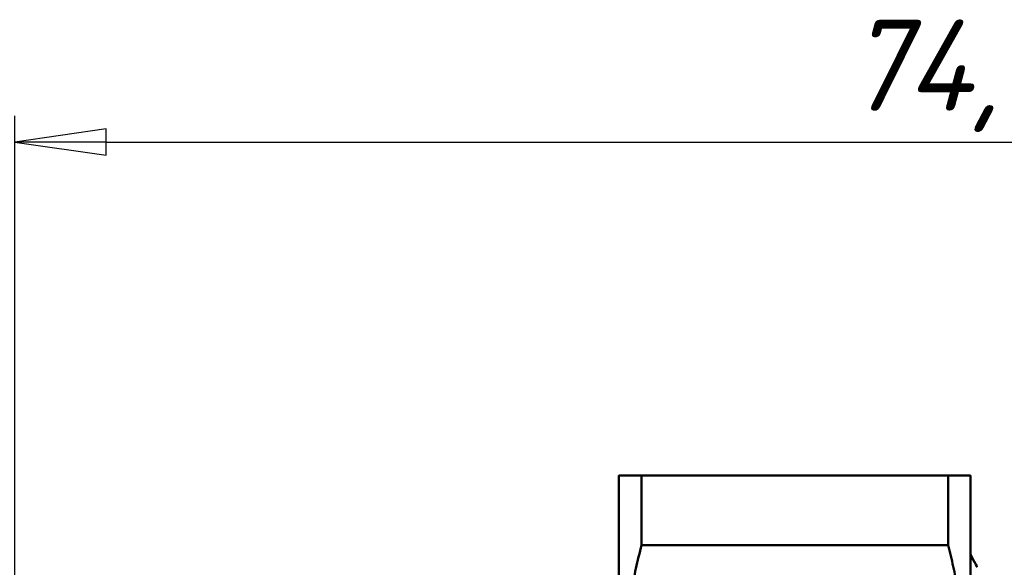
# Model space of a CAD drawing. Header units: millimetres. Extents: x -121 to 738, y -69 to 356.
# Tile 6 of 21: x 38 to 76, y 124 to 145. Entities that reach past the tile are written whole.
import ezdxf

# ---------------------------------------------------------------- set-up
doc = ezdxf.new("R2010")
doc.units = ezdxf.units.MM
doc.layers.add('Видимый контур (ГОСТ)', color=7, linetype='Continuous', lineweight=50)
doc.layers.add('Размер (ГОСТ)', color=7, linetype='Continuous', lineweight=25)
doc.styles.add('Обычный текст (ГОСТ)', font='GOST Common Italic.ttf')
doc.dimstyles.new('Обычный (ГОСТ)', dxfattribs={"dimtxt": 3.5, "dimasz": 3.5, "dimexe": 1, "dimexo": 0, "dimgap": 0.5, "dimtad": 1, "dimrnd": 1e-08, "dimtxsty": 'Обычный текст (ГОСТ)', "dimblk": 'Filled-1', "dimcen": 0.09, "dimdle": 15, "dimclrd": 256, "dimclre": 256, "dimclrt": 256, "dimazin": 2, "dimtfac": 0.714286, "dimtdec": 3, "dimtmove": 0, "dimatfit": 3, "dimfxl": 1, "dimtolj": 1, "dimlwd": 25, "dimlwe": 25, "dimarcsym": 0})

# ---------------------------------------------------------------- blocks, each defined once
blk = doc.blocks.new('Filled-1')
at = {"color": 0}
for p, q in [((0, 0), (-1, 0.143)), ((-1, 0.143), (-1, -0.143)), ((-1, 0), (0, 0)), ((-1, -0.143), (0, 0))]:
    blk.add_line(p, q, dxfattribs=at)
at = {"color": 0, "flags": 128}
blk.add_lwpolyline([(-1, -0.143), (0, 0), (-1, 0.143), (-1, -0.143)], dxfattribs=at)
at = {"color": 0}
blk.add_solid([(-1, -0.143), (0, 0), (-1, 0.143), (-1, -0.143)], dxfattribs=at)
blk = doc.blocks.new('*D12')
at = {"layer": 'Defpoints', "color": 0, "linetype": 'Continuous', "transparency": 16777216}
for p in [(112.331, 139.933), (37.581, 120.285), (112.331, 108.615)]:
    blk.add_point(p, dxfattribs=at)
at = {"layer": 'Размер (ГОСТ)', "linetype": 'Continuous', "lineweight": 25, "transparency": 16777216}
for p, q in [((37.581, 120.285), (37.581, 140.933)), ((112.331, 108.615), (112.331, 140.933)), ((41.081, 139.933), (108.831, 139.933))]:
    blk.add_line(p, q, dxfattribs=at)
at = {"layer": 'Размер (ГОСТ)', "linetype": 'Continuous', "lineweight": 25, "transparency": 16777216, "xscale": 3.5, "yscale": 3.5, "zscale": 3.5, "rotation": 180}
blk.add_blockref('Filled-1', (37.581, 139.933), dxfattribs=at)
at = {"layer": 'Размер (ГОСТ)', "linetype": 'Continuous', "lineweight": 25, "transparency": 16777216, "xscale": 3.5, "yscale": 3.5, "zscale": 3.5}
blk.add_blockref('Filled-1', (112.331, 139.933), dxfattribs=at)
at = {"layer": 'Размер (ГОСТ)', "linetype": 'Continuous', "lineweight": 25, "transparency": 16777216, "insert": (69.461, 144.633), "char_height": 3.5, "attachment_point": 1, "style": 'Обычный текст (ГОСТ)'}
blk.add_mtext('\\A1;74,75', dxfattribs=at)

msp = doc.modelspace()

# ---------------------------------------------------------------- linework, layer by layer
at = {"layer": 'Видимый контур (ГОСТ)'}
for p, q in [((60.781, 127.115), (60.781, 117.865)), ((61.647, 124.446), (61.647, 127.115)), ((61.647, 127.115), (73.421, 127.115)), ((73.421, 127.115), (73.421, 124.446)), ((74.281, 118.365), (74.281, 127.115)), ((61.647, 124.446), (73.421, 124.446))]:
    msp.add_line(p, q, dxfattribs=at)
for points, weights in [([(60.781, 127.115), (60.781, 127.115), (61.647, 127.115)], [1, 1.0343700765, 1.02823620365]), ([(73.421, 127.115), (74.221, 127.115), (74.281, 127.115)], [1.02601976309, 1.03020021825, 1]), ([(61.647, 124.446), (60.781, 121.028), (60.781, 117.865)], [1.02823620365, 1.0343700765, 1]), ([(74.281, 118.365), (74.221, 121.288), (73.421, 124.446)], [1, 1.03020021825, 1.02601976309])]:
    msp.add_rational_spline(points, weights, degree=2, dxfattribs=at)
for points in [[(74.281, 124.094), (74.35, 123.962), (74.419, 123.829), (74.488, 123.697)], [(74.281, 123.982), (74.359, 123.918), (74.439, 123.802), (74.52, 123.634)], [(74.52, 123.634), (74.528, 123.617), (74.535, 123.607), (74.542, 123.591)]]:
    msp.add_open_spline(points, degree=3, dxfattribs=at)

# ---------------------------------------------------------------- dimensions: what is measured, and where the dimension line sits
at = {"layer": 'Размер (ГОСТ)', "linetype": 'Continuous', "lineweight": 25}
dim = msp.add_linear_dim(base=(112.331, 139.933), p1=(37.581, 120.285), p2=(112.331, 108.615), angle=180, dimstyle='Обычный (ГОСТ)', override={"dimgap": 0.5, "dimdec": 2, "dimtol": 0, "dimlim": 0, "dimtp": 0, "dimtm": 0, "dimtdec": 3, "dimtofl": 0, "dimatfit": 1}, dxfattribs=at)
dim.commit()
dim.dimension.update_dxf_attribs({"geometry": '*D12', "text_midpoint": (74.956, 139.933), "dimtype": 160})

doc.saveas('drawing.dxf')
